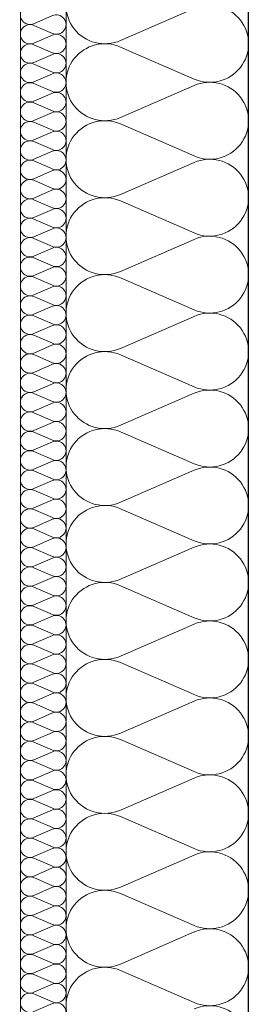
# Model space of a CAD drawing. Extents: x -613240 to -325500, y -25863 to 152403.
# Tile 161 of 254: x -430486 to -430283, y 71574 to 72438. Entities that reach past the tile are written whole.
import ezdxf

# ---------------------------------------------------------------- set-up
doc = ezdxf.new("R2010")
doc.units = 0
doc.header["$MEASUREMENT"] = 0
doc.layers.add('Arch ocieplenie', color=7, linetype='Continuous')
doc.layers.add('Inwent Izolacje', color=7, linetype='Continuous')
for name, color, linetype, lineweight, true_color in [('Arch ocieplenie_Nr_Pióra__9', 7, 'Continuous', 13, 0x3dad99), ('Arch wykończenie_Nr_Pióra__3', 7, 'Continuous', 18, 0xff6600), ('Inwent Izolacje_Nr_Pióra__2', 7, 'Continuous', 13, 0x7f7f7f), ('INWENT.ŚCIANY_Nr_Pióra__2', 7, 'Continuous', 13, 0x7f7f7f)]:
    doc.layers.add(name, color=color, linetype=linetype, lineweight=lineweight, true_color=true_color)
doc.layers.add('INWENT.ŚCIANY_Nr_Pióra__1', color=7, linetype='Continuous', lineweight=25)

# ---------------------------------------------------------------- blocks, each defined once
blk = doc.blocks.new('Izolacja cieplna 14_201', base_point=(-430484.94, 73292.61))
at = {"layer": 'Arch ocieplenie_Nr_Pióra__9', "linetype": 'Continuous'}
for p, q in [((-430456.86, 72441.9), (-430473.03, 72434.83)), ((-430473.03, 72433.4), (-430456.86, 72426.33)), ((-430456.86, 72424.9), (-430473.03, 72417.83)), ((-430473.03, 72416.4), (-430456.86, 72409.33)), ((-430456.86, 72407.9), (-430473.03, 72400.83)), ((-430473.03, 72399.4), (-430456.86, 72392.33)), ((-430456.86, 72390.9), (-430473.03, 72383.83)), ((-430473.03, 72382.4), (-430456.86, 72375.33)), ((-430456.86, 72373.9), (-430473.03, 72366.83)), ((-430473.03, 72365.4), (-430456.86, 72358.33)), ((-430456.86, 72356.9), (-430473.03, 72349.83)), ((-430473.03, 72348.4), (-430456.86, 72341.33)), ((-430456.86, 72339.9), (-430473.03, 72332.83)), ((-430473.03, 72331.4), (-430456.86, 72324.33)), ((-430456.86, 72322.9), (-430473.03, 72315.83)), ((-430473.03, 72314.4), (-430456.86, 72307.33)), ((-430456.86, 72305.9), (-430473.03, 72298.83)), ((-430473.03, 72297.4), (-430456.86, 72290.33)), ((-430456.87, 72288.9), (-430473.03, 72281.83)), ((-430473.03, 72280.4), (-430456.87, 72273.33)), ((-430456.87, 72271.9), (-430473.03, 72264.83)), ((-430473.03, 72263.4), (-430456.87, 72256.33)), ((-430456.87, 72254.9), (-430473.03, 72247.83)), ((-430473.03, 72246.4), (-430456.87, 72239.33)), ((-430456.87, 72237.9), (-430473.03, 72230.83)), ((-430473.03, 72229.4), (-430456.87, 72222.33)), ((-430456.87, 72220.9), (-430473.03, 72213.83)), ((-430473.03, 72212.4), (-430456.87, 72205.33)), ((-430456.87, 72203.9), (-430473.03, 72196.83)), ((-430473.03, 72195.4), (-430456.87, 72188.33)), ((-430456.87, 72186.9), (-430473.03, 72179.83)), ((-430473.03, 72178.4), (-430456.87, 72171.33)), ((-430456.87, 72169.9), (-430473.03, 72162.83)), ((-430473.03, 72161.4), (-430456.87, 72154.33)), ((-430456.87, 72152.9), (-430473.03, 72145.83)), ((-430473.03, 72144.4), (-430456.87, 72137.33)), ((-430456.87, 72135.9), (-430473.03, 72128.83)), ((-430473.03, 72127.4), (-430456.87, 72120.33)), ((-430456.87, 72118.9), (-430473.03, 72111.83)), ((-430473.03, 72110.4), (-430456.87, 72103.33)), ((-430456.87, 72101.9), (-430473.03, 72094.83)), ((-430473.03, 72093.4), (-430456.87, 72086.33)), ((-430456.87, 72084.9), (-430473.03, 72077.83)), ((-430473.03, 72076.4), (-430456.87, 72069.33)), ((-430456.87, 72067.9), (-430473.03, 72060.83)), ((-430473.03, 72059.4), (-430456.87, 72052.33)), ((-430456.87, 72050.9), (-430473.03, 72043.83)), ((-430473.03, 72042.4), (-430456.87, 72035.33)), ((-430456.87, 72033.9), (-430473.03, 72026.83)), ((-430473.03, 72025.4), (-430456.87, 72018.33)), ((-430456.87, 72016.9), (-430473.03, 72009.83)), ((-430473.03, 72008.4), (-430456.87, 72001.33)), ((-430456.87, 71999.9), (-430473.03, 71992.83)), ((-430473.03, 71991.4), (-430456.87, 71984.33)), ((-430456.87, 71982.9), (-430473.03, 71975.83)), ((-430473.03, 71974.4), (-430456.87, 71967.33)), ((-430456.87, 71965.9), (-430473.03, 71958.83)), ((-430473.03, 71957.4), (-430456.87, 71950.33)), ((-430456.87, 71948.9), (-430473.03, 71941.83)), ((-430473.03, 71940.4), (-430456.87, 71933.33)), ((-430456.87, 71931.9), (-430473.03, 71924.83)), ((-430473.03, 71923.4), (-430456.87, 71916.33)), ((-430456.87, 71914.9), (-430473.03, 71907.83)), ((-430473.03, 71906.4), (-430456.87, 71899.33)), ((-430456.87, 71897.9), (-430473.03, 71890.83)), ((-430473.03, 71889.4), (-430456.87, 71882.33)), ((-430456.87, 71880.9), (-430473.03, 71873.83)), ((-430473.03, 71872.4), (-430456.87, 71865.33)), ((-430456.87, 71863.9), (-430473.03, 71856.83)), ((-430473.03, 71855.4), (-430456.87, 71848.33)), ((-430456.87, 71846.9), (-430473.03, 71839.83)), ((-430473.03, 71838.4), (-430456.87, 71831.33)), ((-430456.87, 71829.9), (-430473.03, 71822.83)), ((-430473.03, 71821.4), (-430456.87, 71814.33)), ((-430456.87, 71812.9), (-430473.03, 71805.83)), ((-430473.03, 71804.4), (-430456.87, 71797.33)), ((-430456.87, 71795.9), (-430473.03, 71788.83)), ((-430473.03, 71787.4), (-430456.87, 71780.33)), ((-430456.87, 71778.9), (-430473.03, 71771.83)), ((-430473.03, 71770.4), (-430456.87, 71763.33)), ((-430456.87, 71761.9), (-430473.03, 71754.83)), ((-430473.03, 71753.4), (-430456.87, 71746.33)), ((-430456.87, 71744.9), (-430473.03, 71737.83)), ((-430473.03, 71736.4), (-430456.87, 71729.33)), ((-430456.87, 71727.9), (-430473.03, 71720.83)), ((-430473.03, 71719.4), (-430456.87, 71712.33)), ((-430456.87, 71710.9), (-430473.03, 71703.83)), ((-430473.03, 71702.4), (-430456.87, 71695.33)), ((-430456.87, 71693.9), (-430473.03, 71686.83)), ((-430473.03, 71685.4), (-430456.87, 71678.33)), ((-430456.87, 71676.9), (-430473.03, 71669.83)), ((-430473.03, 71668.4), (-430456.87, 71661.33)), ((-430456.87, 71659.9), (-430473.03, 71652.83)), ((-430473.03, 71651.4), (-430456.87, 71644.33)), ((-430456.87, 71642.9), (-430473.03, 71635.83)), ((-430473.03, 71634.4), (-430456.87, 71627.33)), ((-430456.87, 71625.9), (-430473.03, 71618.83)), ((-430473.03, 71617.4), (-430456.87, 71610.33)), ((-430456.87, 71608.9), (-430473.03, 71601.83)), ((-430473.03, 71600.4), (-430456.87, 71593.33)), ((-430456.87, 71591.9), (-430473.03, 71584.83)), ((-430473.03, 71583.4), (-430456.87, 71576.33)), ((-430456.87, 71574.9), (-430473.03, 71567.83))]:
    blk.add_line(p, q, dxfattribs=at)
for centre, start_param, end_param in [((-430476.44, 72442.61), 1.158004, 5.125183), ((-430453.45, 72434.11), 4.299595, 8.266775), ((-430476.44, 72425.61), 1.158004, 5.125183), ((-430453.45, 72417.11), 4.299595, 8.266775), ((-430476.44, 72408.61), 1.158004, 5.125183), ((-430453.45, 72400.11), 4.299595, 8.266775), ((-430476.44, 72391.61), 1.158004, 5.125183), ((-430453.45, 72383.11), 4.299595, 8.266775), ((-430476.44, 72374.61), 1.158004, 5.125183), ((-430453.45, 72366.11), 4.299595, 8.266775), ((-430476.44, 72357.61), 1.158004, 5.125183), ((-430453.45, 72349.11), 4.299595, 8.266775), ((-430476.44, 72340.61), 1.158004, 5.125183), ((-430453.45, 72332.11), 4.299595, 8.266775), ((-430476.44, 72323.61), 1.158004, 5.125183), ((-430453.45, 72315.11), 4.299595, 8.266775), ((-430476.44, 72306.61), 1.158004, 5.125183), ((-430453.45, 72298.11), 4.299595, 8.266775), ((-430476.44, 72289.61), 1.158004, 5.125183), ((-430453.45, 72281.11), 4.299595, 8.266775), ((-430476.44, 72272.61), 1.158004, 5.125183), ((-430453.45, 72264.11), 4.299595, 8.266775), ((-430476.44, 72255.61), 1.158004, 5.125183), ((-430453.45, 72247.11), 4.299595, 8.266775), ((-430476.44, 72238.61), 1.158004, 5.125183), ((-430453.45, 72230.11), 4.299595, 8.266775), ((-430476.44, 72221.61), 1.158004, 5.125183), ((-430453.45, 72213.11), 4.299595, 8.266775), ((-430476.44, 72204.61), 1.158004, 5.125183), ((-430453.45, 72196.11), 4.299595, 8.266775), ((-430476.44, 72187.61), 1.158004, 5.125183), ((-430453.45, 72179.11), 4.299595, 8.266775), ((-430476.44, 72170.61), 1.158004, 5.125183), ((-430453.45, 72162.11), 4.299595, 8.266775), ((-430476.44, 72153.61), 1.158004, 5.125183), ((-430476.44, 72136.61), 1.158004, 5.125183), ((-430453.45, 72145.11), 4.299595, 8.266775), ((-430453.45, 72128.11), 4.299595, 8.266775), ((-430476.44, 72119.61), 1.158004, 5.125183), ((-430453.45, 72111.11), 4.299595, 8.266775), ((-430476.44, 72102.61), 1.158004, 5.125183), ((-430453.45, 72094.11), 4.299595, 8.266775), ((-430476.44, 72085.61), 1.158004, 5.125183), ((-430453.45, 72077.11), 4.299595, 8.266775), ((-430476.44, 72068.61), 1.158004, 5.125183), ((-430453.45, 72060.11), 4.299595, 8.266775), ((-430476.44, 72051.61), 1.158004, 5.125183), ((-430453.45, 72043.11), 4.299595, 8.266775), ((-430476.44, 72034.61), 1.158004, 5.125183), ((-430453.45, 72026.11), 4.299595, 8.266775), ((-430476.44, 72017.61), 1.158004, 5.125183), ((-430453.45, 72009.11), 4.299595, 8.266775), ((-430476.44, 72000.61), 1.158004, 5.125183), ((-430453.45, 71992.11), 4.299595, 8.266775), ((-430476.44, 71983.61), 1.158004, 5.125183), ((-430453.45, 71975.11), 4.299595, 8.266775), ((-430476.44, 71966.61), 1.158004, 5.125183), ((-430453.45, 71958.11), 4.299595, 8.266775), ((-430476.44, 71949.61), 1.158004, 5.125183), ((-430453.45, 71941.11), 4.299595, 8.266775), ((-430476.44, 71932.61), 1.158004, 5.125183), ((-430453.45, 71924.11), 4.299595, 8.266775), ((-430476.44, 71915.61), 1.158004, 5.125183), ((-430453.45, 71907.11), 4.299595, 8.266775), ((-430476.44, 71898.61), 1.158004, 5.125183), ((-430453.45, 71890.11), 4.299595, 8.266775), ((-430476.44, 71881.61), 1.158004, 5.125183), ((-430453.45, 71873.11), 4.299595, 8.266775), ((-430476.44, 71864.61), 1.158004, 5.125183), ((-430453.45, 71856.11), 4.299595, 8.266775), ((-430476.44, 71847.61), 1.158004, 5.125183), ((-430453.45, 71839.11), 4.299595, 8.266775), ((-430476.44, 71830.61), 1.158004, 5.125183), ((-430453.45, 71822.11), 4.299595, 8.266775), ((-430476.44, 71813.61), 1.158004, 5.125183), ((-430453.45, 71805.11), 4.299595, 8.266775), ((-430476.44, 71796.61), 1.158004, 5.125183), ((-430453.45, 71788.11), 4.299595, 8.266775), ((-430476.44, 71779.61), 1.158004, 5.125183), ((-430453.45, 71771.11), 4.299595, 8.266775), ((-430476.44, 71762.61), 1.158004, 5.125183), ((-430453.45, 71754.11), 4.299595, 8.266775), ((-430476.44, 71745.61), 1.158004, 5.125183), ((-430453.45, 71737.11), 4.299595, 8.266775), ((-430476.44, 71728.61), 1.158004, 5.125183), ((-430453.45, 71720.11), 4.299595, 8.266775), ((-430476.44, 71711.61), 1.158004, 5.125183), ((-430453.45, 71703.11), 4.299595, 8.266775), ((-430476.44, 71694.61), 1.158004, 5.125183), ((-430453.45, 71686.11), 4.299595, 8.266775), ((-430476.44, 71677.61), 1.158004, 5.125183), ((-430453.45, 71669.11), 4.299595, 8.266775), ((-430476.44, 71660.61), 1.158004, 5.125183), ((-430453.45, 71652.11), 4.299595, 8.266775), ((-430476.44, 71643.61), 1.158004, 5.125183), ((-430453.45, 71635.11), 4.299595, 8.266775), ((-430476.44, 71626.61), 1.158004, 5.125183), ((-430453.45, 71618.11), 4.299595, 8.266775), ((-430476.44, 71609.61), 1.158004, 5.125183), ((-430453.45, 71601.11), 4.299595, 8.266775), ((-430476.44, 71592.61), 1.158004, 5.125183), ((-430453.45, 71584.11), 4.299595, 8.266775), ((-430476.44, 71575.61), 1.158004, 5.125183), ((-430453.45, 71567.11), 4.299595, 8.266775)]:
    blk.add_ellipse(centre, major_axis=(8.51, 0), ratio=0.999163, start_param=start_param, end_param=end_param, dxfattribs=at)
blk = doc.blocks.new('Izolacja cieplna 14_323', base_point=(-430284.95, 68702.61))
at = {"layer": 'Inwent Izolacje_Nr_Pióra__2', "linetype": 'Continuous'}
for p, q in [((-430397.27, 72420.06), (-430332.62, 72448.16)), ((-430332.62, 72386.29), (-430397.27, 72414.39)), ((-430397.27, 72352.52), (-430332.62, 72380.62)), ((-430332.62, 72318.75), (-430397.27, 72346.85)), ((-430397.27, 72284.99), (-430332.62, 72313.08)), ((-430332.62, 72251.22), (-430397.27, 72279.31)), ((-430397.27, 72217.45), (-430332.62, 72245.54)), ((-430332.62, 72183.68), (-430397.27, 72211.77)), ((-430397.27, 72149.91), (-430332.62, 72178)), ((-430332.62, 72116.14), (-430397.27, 72144.23)), ((-430397.27, 72082.37), (-430332.62, 72110.47)), ((-430332.62, 72048.6), (-430397.27, 72076.7)), ((-430397.27, 72014.83), (-430332.62, 72042.93)), ((-430332.62, 71981.06), (-430397.27, 72009.16)), ((-430397.27, 71947.29), (-430332.62, 71975.39)), ((-430332.62, 71913.52), (-430397.27, 71941.62)), ((-430397.27, 71879.76), (-430332.62, 71907.85)), ((-430332.62, 71845.99), (-430397.27, 71874.08)), ((-430397.27, 71812.22), (-430332.62, 71840.31)), ((-430332.62, 71778.45), (-430397.27, 71806.54)), ((-430397.27, 71744.68), (-430332.62, 71772.77)), ((-430332.62, 71710.91), (-430397.27, 71739)), ((-430397.27, 71677.14), (-430332.62, 71705.24)), ((-430332.62, 71643.37), (-430397.27, 71671.47)), ((-430397.27, 71609.6), (-430332.62, 71637.7)), ((-430332.62, 71575.83), (-430397.27, 71603.93))]:
    blk.add_line(p, q, dxfattribs=at)
for centre, start_param, end_param in [((-430410.92, 72451), 4.299595, 8.266775), ((-430318.97, 72417.23), 1.158004, 5.125183), ((-430410.92, 72383.46), 4.299595, 8.266775), ((-430318.97, 72349.69), 1.158004, 5.125183), ((-430410.92, 72315.92), 4.299595, 8.266775), ((-430318.97, 72282.15), 1.158004, 5.125183), ((-430410.92, 72248.38), 4.299595, 8.266775), ((-430318.97, 72214.61), 1.158004, 5.125183), ((-430410.92, 72180.84), 4.299595, 8.266775), ((-430318.97, 72147.07), 1.158004, 5.125183), ((-430410.92, 72113.3), 4.299595, 8.266775), ((-430318.97, 72079.53), 1.158004, 5.125183), ((-430410.92, 72045.76), 4.299595, 8.266775), ((-430318.97, 72011.99), 1.158004, 5.125183), ((-430410.92, 71978.23), 4.299595, 8.266775), ((-430318.97, 71944.46), 1.158004, 5.125183), ((-430410.92, 71910.69), 4.299595, 8.266775), ((-430318.97, 71876.92), 1.158004, 5.125183), ((-430410.92, 71843.15), 4.299595, 8.266775), ((-430318.97, 71809.38), 1.158004, 5.125183), ((-430410.92, 71775.61), 4.299595, 8.266775), ((-430318.97, 71741.84), 1.158004, 5.125183), ((-430410.92, 71708.07), 4.299595, 8.266775), ((-430318.97, 71674.3), 1.158004, 5.125183), ((-430410.92, 71640.53), 4.299595, 8.266775), ((-430318.97, 71606.76), 1.158004, 5.125183), ((-430410.92, 71573), 4.299595, 8.266775), ((-430318.97, 71539.23), 1.158004, 5.125183)]:
    blk.add_ellipse(centre, major_axis=(-34.03, 0), ratio=0.992381, start_param=start_param, end_param=end_param, dxfattribs=at)

msp = doc.modelspace()

# ---------------------------------------------------------------- linework, layer by layer
at = {"layer": 'Arch wykończenie_Nr_Pióra__3', "linetype": 'Continuous'}
msp.add_line((-430484.95, 68702.61), (-430484.95, 73292.61), dxfattribs=at)
at = {"layer": 'INWENT.ŚCIANY_Nr_Pióra__1', "linetype": 'Continuous'}
msp.add_line((-430284.95, 68742.61), (-430284.95, 73092.61), dxfattribs=at)
at = {"layer": 'INWENT.ŚCIANY_Nr_Pióra__2', "linetype": 'Continuous'}
msp.add_line((-430444.95, 68702.61), (-430444.95, 73252.61), dxfattribs=at)

# ---------------------------------------------------------------- block references
at = {"layer": 'Arch ocieplenie', "color": 104, "linetype": 'Continuous', "lineweight": 13, "true_color": 0x029e21}
msp.add_blockref('Izolacja cieplna 14_201', (-430484.94, 73292.61), dxfattribs=at)
at = {"layer": 'Inwent Izolacje', "color": 104, "linetype": 'Continuous', "lineweight": 13, "true_color": 0x029e21}
msp.add_blockref('Izolacja cieplna 14_323', (-430284.95, 68702.61), dxfattribs=at)

doc.saveas('drawing.dxf')
